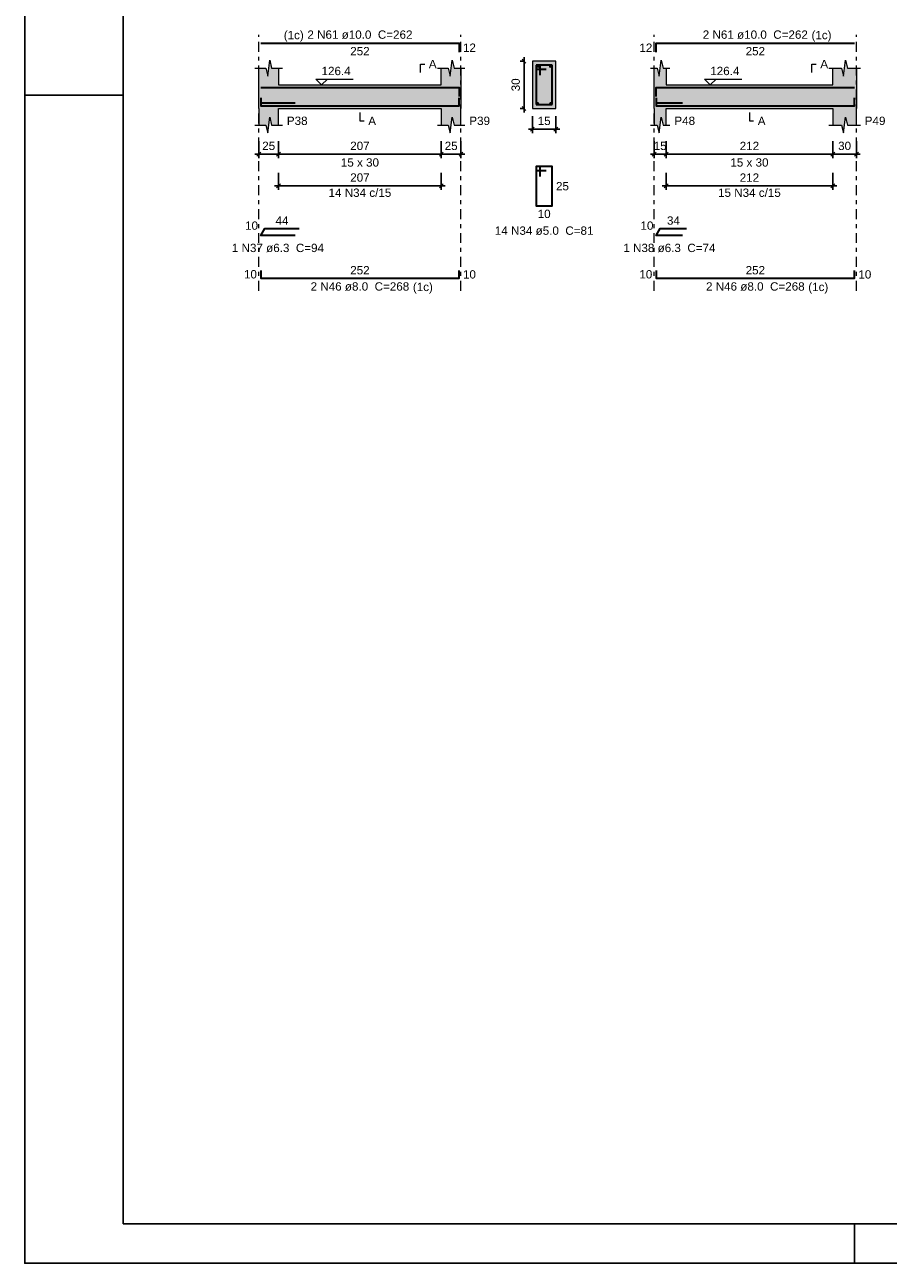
# Model space of a CAD drawing. Header units: millimetres. Extents: x 0 to 84.1, y 0 to 59.4.
# Tile 1 of 9: x 0 to 22, y 0 to 31.5. Entities that reach past the tile are written whole.
import ezdxf

# ---------------------------------------------------------------- set-up
doc = ezdxf.new("R2010")
doc.units = ezdxf.units.MM
doc.header["$MEASUREMENT"] = 0
doc.linetypes.add('DASHDOT', pattern=[2.54, 1.27, -0.635, 0, -0.635])
doc.linetypes.add('NULL', pattern=[0])
doc.layers.get('0').update_dxf_attribs({"lineweight": 18})
for name, color, linetype, lineweight in [('Descrição da armadura', 7, 'Continuous', 0), ('DT-Barras na forma', 2, 'Continuous', 30), ('DT-Barras no corte', 5, 'Continuous', 5), ('DT-Barras rebatidas', 2, 'Continuous', 30), ('DT-Cotas', 9, 'Continuous', 5), ('DT-Forma', 5, 'Continuous', 5), ('DT-Hachura forma vigas', 254, 'Continuous', 5), ('DT-Hachura seção vigas', 254, 'Continuous', 5), ('DT-Pontilhado', 9, 'DASHDOT', 5), ('DT-Textos', 7, 'Continuous', 5), ('Textos armaduras', 7, 'Continuous', 0)]:
    doc.layers.add(name, color=color, linetype=linetype, lineweight=lineweight)
doc.layers.add('SEDUC_MARF', color=1, linetype='Continuous')
doc.layers.add('SEDUC_MARGG', color=7, linetype='Continuous')
doc.styles.add('Arial', font='txt')
doc.dimstyles.new('UM_25.000000', dxfattribs={"dimtxt": 0.18, "dimasz": 0.1, "dimexe": 0.1, "dimexo": 0.2, "dimgap": 0, "dimtad": 1, "dimtih": 1, "dimtoh": 1, "dimdec": 1, "dimlfac": 25, "dimzin": 0, "dimdsep": 46, "dimtxsty": 'Standard', "dimcen": 0.09, "dimdle": 0.1, "dimadec": 1, "dimazin": 2, "dimtfac": 1, "dimtdec": 4, "dimtofl": 0, "dimtmove": 0, "dimatfit": 3, "dimfxl": 1, "dimtolj": 1, "dimarcsym": 0})
doc.dimstyles.new('UM_50.000000', dxfattribs={"dimtxt": 0.18, "dimasz": 0.1, "dimexe": 0.1, "dimexo": 0.2, "dimgap": 0, "dimtad": 1, "dimtih": 1, "dimtoh": 1, "dimdec": 1, "dimlfac": 50, "dimzin": 0, "dimdsep": 46, "dimtxsty": 'Standard', "dimcen": 0.09, "dimdle": 0.1, "dimadec": 1, "dimazin": 2, "dimtfac": 1, "dimtdec": 4, "dimtofl": 0, "dimtmove": 0, "dimatfit": 3, "dimfxl": 1, "dimtolj": 1, "dimarcsym": 0})

# ---------------------------------------------------------------- blocks, each defined once
blk = doc.blocks.new('_Oblique')
at = {"color": 0, "linetype": 'ByBlock', "lineweight": -2}
blk.add_line((-0.5, -0.5), (0.5, 0.5), dxfattribs=at)
blk = doc.blocks.new('*D68')
at = {"layer": 'Defpoints', "color": 0}
for p in [(5.953, 28.724), (6.453, 28.724), (6.453, 28.195)]:
    blk.add_point(p, dxfattribs=at)
at = {"layer": 'DT-Cotas', "color": 0, "lineweight": -2}
for p, q in [((5.953, 28.524), (5.953, 28.095)), ((6.453, 28.524), (6.453, 28.095)), ((5.853, 28.195), (6.553, 28.195))]:
    blk.add_line(p, q, dxfattribs=at)
at = {"layer": 'DT-Cotas', "color": 0, "lineweight": -2, "xscale": 0.1, "yscale": 0.1, "zscale": 0.1, "rotation": 180}
blk.add_blockref('_Oblique', (5.953, 28.195), dxfattribs=at)
at = {"layer": 'DT-Cotas', "color": 0, "lineweight": -2, "xscale": 0.1, "yscale": 0.1, "zscale": 0.1}
blk.add_blockref('_Oblique', (6.453, 28.195), dxfattribs=at)
at = {"layer": 'DT-Cotas', "color": 7, "insert": (6.203, 28.407), "char_height": 0.2118, "attachment_point": 5, "rotation": 0.0057, "style": 'Arial'}
blk.add_mtext('\\A1;25', dxfattribs=at)
blk = doc.blocks.new('*D69')
at = {"layer": 'Defpoints', "color": 0}
for p in [(6.453, 28.724), (10.593, 28.724), (10.593, 28.195)]:
    blk.add_point(p, dxfattribs=at)
at = {"layer": 'DT-Cotas', "color": 0, "lineweight": -2}
for p, q in [((6.453, 28.524), (6.453, 28.095)), ((10.593, 28.524), (10.593, 28.095)), ((6.353, 28.195), (10.693, 28.195))]:
    blk.add_line(p, q, dxfattribs=at)
at = {"layer": 'DT-Cotas', "color": 0, "lineweight": -2, "xscale": 0.1, "yscale": 0.1, "zscale": 0.1, "rotation": 180}
blk.add_blockref('_Oblique', (6.453, 28.195), dxfattribs=at)
at = {"layer": 'DT-Cotas', "color": 0, "lineweight": -2, "xscale": 0.1, "yscale": 0.1, "zscale": 0.1}
blk.add_blockref('_Oblique', (10.593, 28.195), dxfattribs=at)
at = {"layer": 'DT-Cotas', "color": 7, "insert": (8.523, 28.407), "char_height": 0.2118, "attachment_point": 5, "rotation": 0.0057, "style": 'Arial'}
blk.add_mtext('\\A1;207', dxfattribs=at)
blk = doc.blocks.new('*D70')
at = {"layer": 'Defpoints', "color": 0}
for p in [(10.593, 28.724), (11.093, 28.724), (11.093, 28.195)]:
    blk.add_point(p, dxfattribs=at)
at = {"layer": 'DT-Cotas', "color": 0, "lineweight": -2}
for p, q in [((10.593, 28.524), (10.593, 28.095)), ((11.093, 28.524), (11.093, 28.095)), ((10.493, 28.195), (11.193, 28.195))]:
    blk.add_line(p, q, dxfattribs=at)
at = {"layer": 'DT-Cotas', "color": 0, "lineweight": -2, "xscale": 0.1, "yscale": 0.1, "zscale": 0.1, "rotation": 180}
blk.add_blockref('_Oblique', (10.593, 28.195), dxfattribs=at)
at = {"layer": 'DT-Cotas', "color": 0, "lineweight": -2, "xscale": 0.1, "yscale": 0.1, "zscale": 0.1}
blk.add_blockref('_Oblique', (11.093, 28.195), dxfattribs=at)
at = {"layer": 'DT-Cotas', "color": 7, "insert": (10.843, 28.407), "char_height": 0.2118, "attachment_point": 5, "rotation": 0.0057, "style": 'Arial'}
blk.add_mtext('\\A1;25', dxfattribs=at)
blk = doc.blocks.new('*D71')
at = {"layer": 'Defpoints', "color": 0}
for p in [(12.696, 30.56), (12.908, 30.56), (12.908, 29.36)]:
    blk.add_point(p, dxfattribs=at)
at = {"layer": 'DT-Cotas', "color": 0, "lineweight": -2}
for p, q in [((12.708, 30.56), (12.596, 30.56)), ((12.696, 29.26), (12.696, 30.66)), ((12.708, 29.36), (12.596, 29.36))]:
    blk.add_line(p, q, dxfattribs=at)
at = {"layer": 'DT-Cotas', "color": 0, "lineweight": -2, "xscale": 0.1, "yscale": 0.1, "zscale": 0.1}
for p, rotation in [((12.696, 30.56), 90), ((12.696, 29.36), 270)]:
    blk.add_blockref('_Oblique', p, dxfattribs=dict(at, rotation=rotation))
at = {"layer": 'DT-Cotas', "color": 7, "insert": (12.485, 29.96), "char_height": 0.2118, "attachment_point": 5, "rotation": 90, "style": 'Arial'}
blk.add_mtext('\\A1;30', dxfattribs=at)
blk = doc.blocks.new('*D72')
at = {"layer": 'Defpoints', "color": 0}
for p in [(12.908, 29.36), (13.508, 29.36), (13.508, 28.83)]:
    blk.add_point(p, dxfattribs=at)
at = {"layer": 'DT-Cotas', "color": 0, "lineweight": -2}
for p, q in [((12.908, 29.16), (12.908, 28.73)), ((13.508, 29.16), (13.508, 28.73)), ((12.808, 28.83), (13.608, 28.83))]:
    blk.add_line(p, q, dxfattribs=at)
at = {"layer": 'DT-Cotas', "color": 0, "lineweight": -2, "xscale": 0.1, "yscale": 0.1, "zscale": 0.1, "rotation": 180}
blk.add_blockref('_Oblique', (12.908, 28.83), dxfattribs=at)
at = {"layer": 'DT-Cotas', "color": 0, "lineweight": -2, "xscale": 0.1, "yscale": 0.1, "zscale": 0.1}
blk.add_blockref('_Oblique', (13.508, 28.83), dxfattribs=at)
at = {"layer": 'DT-Cotas', "color": 7, "insert": (13.208, 29.042), "char_height": 0.2118, "attachment_point": 5, "rotation": 0.0057, "style": 'Arial'}
blk.add_mtext('\\A1;15', dxfattribs=at)
blk = doc.blocks.new('*D73')
at = {"layer": 'Defpoints', "color": 0}
for p in [(6.453, 27.919), (10.593, 27.919), (10.593, 27.39)]:
    blk.add_point(p, dxfattribs=at)
at = {"layer": 'DT-Cotas', "color": 0, "lineweight": -2}
for p, q in [((6.453, 27.719), (6.453, 27.29)), ((10.593, 27.719), (10.593, 27.29)), ((6.353, 27.39), (10.693, 27.39))]:
    blk.add_line(p, q, dxfattribs=at)
at = {"layer": 'DT-Cotas', "color": 0, "lineweight": -2, "xscale": 0.1, "yscale": 0.1, "zscale": 0.1, "rotation": 180}
blk.add_blockref('_Oblique', (6.453, 27.39), dxfattribs=at)
at = {"layer": 'DT-Cotas', "color": 0, "lineweight": -2, "xscale": 0.1, "yscale": 0.1, "zscale": 0.1}
blk.add_blockref('_Oblique', (10.593, 27.39), dxfattribs=at)
at = {"layer": 'DT-Cotas', "color": 7, "insert": (8.523, 27.602), "char_height": 0.2118, "attachment_point": 5, "rotation": 0.0057, "style": 'Arial'}
blk.add_mtext('\\A1;207', dxfattribs=at)
blk = doc.blocks.new('*D74')
at = {"layer": 'Defpoints', "color": 0}
for p in [(16.008, 28.724), (16.308, 28.724), (16.308, 28.195)]:
    blk.add_point(p, dxfattribs=at)
at = {"layer": 'DT-Cotas', "color": 0, "lineweight": -2}
for p, q in [((16.008, 28.524), (16.008, 28.095)), ((16.308, 28.524), (16.308, 28.095)), ((15.908, 28.195), (16.408, 28.195))]:
    blk.add_line(p, q, dxfattribs=at)
at = {"layer": 'DT-Cotas', "color": 0, "lineweight": -2, "xscale": 0.1, "yscale": 0.1, "zscale": 0.1, "rotation": 180}
blk.add_blockref('_Oblique', (16.008, 28.195), dxfattribs=at)
at = {"layer": 'DT-Cotas', "color": 0, "lineweight": -2, "xscale": 0.1, "yscale": 0.1, "zscale": 0.1}
blk.add_blockref('_Oblique', (16.308, 28.195), dxfattribs=at)
at = {"layer": 'DT-Cotas', "color": 7, "insert": (16.158, 28.407), "char_height": 0.2118, "attachment_point": 5, "rotation": 0.0057, "style": 'Arial'}
blk.add_mtext('\\A1;15', dxfattribs=at)
blk = doc.blocks.new('*D75')
at = {"layer": 'Defpoints', "color": 0}
for p in [(16.308, 28.724), (20.548, 28.724), (20.548, 28.195)]:
    blk.add_point(p, dxfattribs=at)
at = {"layer": 'DT-Cotas', "color": 0, "lineweight": -2}
for p, q in [((16.308, 28.524), (16.308, 28.095)), ((20.548, 28.524), (20.548, 28.095)), ((16.208, 28.195), (20.648, 28.195))]:
    blk.add_line(p, q, dxfattribs=at)
at = {"layer": 'DT-Cotas', "color": 0, "lineweight": -2, "xscale": 0.1, "yscale": 0.1, "zscale": 0.1, "rotation": 180}
blk.add_blockref('_Oblique', (16.308, 28.195), dxfattribs=at)
at = {"layer": 'DT-Cotas', "color": 0, "lineweight": -2, "xscale": 0.1, "yscale": 0.1, "zscale": 0.1}
blk.add_blockref('_Oblique', (20.548, 28.195), dxfattribs=at)
at = {"layer": 'DT-Cotas', "color": 7, "insert": (18.428, 28.407), "char_height": 0.2118, "attachment_point": 5, "rotation": 0.0057, "style": 'Arial'}
blk.add_mtext('\\A1;212', dxfattribs=at)
blk = doc.blocks.new('*D76')
at = {"layer": 'Defpoints', "color": 0}
for p in [(20.548, 28.724), (21.148, 28.724), (21.148, 28.195)]:
    blk.add_point(p, dxfattribs=at)
at = {"layer": 'DT-Cotas', "color": 0, "lineweight": -2}
for p, q in [((20.548, 28.524), (20.548, 28.095)), ((21.148, 28.524), (21.148, 28.095)), ((20.448, 28.195), (21.248, 28.195))]:
    blk.add_line(p, q, dxfattribs=at)
at = {"layer": 'DT-Cotas', "color": 0, "lineweight": -2, "xscale": 0.1, "yscale": 0.1, "zscale": 0.1, "rotation": 180}
blk.add_blockref('_Oblique', (20.548, 28.195), dxfattribs=at)
at = {"layer": 'DT-Cotas', "color": 0, "lineweight": -2, "xscale": 0.1, "yscale": 0.1, "zscale": 0.1}
blk.add_blockref('_Oblique', (21.148, 28.195), dxfattribs=at)
at = {"layer": 'DT-Cotas', "color": 7, "insert": (20.848, 28.407), "char_height": 0.2118, "attachment_point": 5, "rotation": 0.0057, "style": 'Arial'}
blk.add_mtext('\\A1;30', dxfattribs=at)
blk = doc.blocks.new('*D79')
at = {"layer": 'Defpoints', "color": 0}
for p in [(16.308, 27.919), (20.548, 27.919), (20.548, 27.39)]:
    blk.add_point(p, dxfattribs=at)
at = {"layer": 'DT-Cotas', "color": 0, "lineweight": -2}
for p, q in [((16.308, 27.719), (16.308, 27.29)), ((20.548, 27.719), (20.548, 27.29)), ((16.208, 27.39), (20.648, 27.39))]:
    blk.add_line(p, q, dxfattribs=at)
at = {"layer": 'DT-Cotas', "color": 0, "lineweight": -2, "xscale": 0.1, "yscale": 0.1, "zscale": 0.1, "rotation": 180}
blk.add_blockref('_Oblique', (16.308, 27.39), dxfattribs=at)
at = {"layer": 'DT-Cotas', "color": 0, "lineweight": -2, "xscale": 0.1, "yscale": 0.1, "zscale": 0.1}
blk.add_blockref('_Oblique', (20.548, 27.39), dxfattribs=at)
at = {"layer": 'DT-Cotas', "color": 7, "insert": (18.428, 27.602), "char_height": 0.2118, "attachment_point": 5, "rotation": 0.0057, "style": 'Arial'}
blk.add_mtext('\\A1;212', dxfattribs=at)

msp = doc.modelspace()

# ---------------------------------------------------------------- hatches: boundary and pattern name
at = {"layer": 'DT-Hachura forma vigas', "linetype": 'Continuous'}
for points in [[(11.093, 28.936), (11.093, 29.3596), (11.093, 29.9596), (11.093, 30.3832), (10.918, 30.3832), (10.868, 30.5832), (10.818, 30.1832), (10.768, 30.3832), (10.593, 30.3832), (10.593, 29.9596), (6.453, 29.9596), (6.453, 30.3832), (6.278, 30.3832), (6.228, 30.5832), (6.178, 30.1832), (6.128, 30.3832), (5.953, 30.3832), (5.953, 29.9596), (5.953, 29.3596), (5.953, 28.936), (6.128, 28.936), (6.178, 28.736), (6.228, 29.136), (6.278, 28.936), (6.453, 28.936), (6.453, 29.3596), (10.593, 29.3596), (10.593, 28.936), (10.768, 28.936), (10.818, 28.736), (10.868, 29.136), (10.918, 28.936), (11.093, 28.936)], [(21.1483, 28.936), (21.1483, 29.3596), (21.1483, 29.9596), (21.1483, 30.3832), (20.9233, 30.3832), (20.8733, 30.5832), (20.8233, 30.1832), (20.7733, 30.3832), (20.5483, 30.3832), (20.5483, 29.9596), (16.3079, 29.9596), (16.3079, 30.3832), (16.2329, 30.3832), (16.1829, 30.5832), (16.1329, 30.1832), (16.0829, 30.3832), (16.0079, 30.3832), (16.0079, 29.9596), (16.0079, 29.3596), (16.0079, 28.936), (16.0829, 28.936), (16.1329, 28.736), (16.1829, 29.136), (16.2329, 28.936), (16.3079, 28.936), (16.3079, 29.3596), (20.5483, 29.3596), (20.5483, 28.936), (20.7733, 28.936), (20.8233, 28.736), (20.8733, 29.136), (20.9233, 28.936), (21.1483, 28.936)]]:
    msp.add_hatch(color=254, dxfattribs=at).paths.add_polyline_path(points)
at = {"layer": 'DT-Hachura seção vigas', "linetype": 'Continuous'}
msp.add_hatch(color=254, dxfattribs=at).paths.add_polyline_path([(12.9082, 29.3596), (12.9082, 29.3596), (13.5082, 29.3596), (13.5082, 30.5596), (12.9082, 30.5596), (12.9082, 29.3596)])

# ---------------------------------------------------------------- linework, layer by layer
at = {"layer": 'DT-Barras na forma'}
for p, q in [((13.1082, 30.4596), (13.0082, 30.4596)), ((13.0082, 30.4596), (13.0082, 29.4596)), ((13.4082, 30.4596), (13.0082, 30.4596)), ((13.0082, 30.4596), (13.0082, 30.3596)), ((13.0082, 30.3596), (13.2582, 30.3596)), ((13.1082, 30.2096), (13.1082, 30.4596)), ((13.4082, 29.4596), (13.4082, 30.4596)), ((6.003, 29.5002), (6.8733, 29.5002)), ((13.0082, 29.4596), (13.4082, 29.4596)), ((16.0579, 29.5002), (16.7282, 29.5002))]:
    msp.add_line(p, q, dxfattribs=at)
for points in [[(6.003, 29.8896), (11.043, 29.8896), (11.043, 29.6596)], [(6.003, 29.6276), (6.003, 29.4276), (11.043, 29.4276), (11.043, 29.6276)], [(16.0579, 29.6596), (16.0579, 29.8896), (21.0983, 29.8896)], [(16.0579, 29.6276), (16.0579, 29.4276), (21.0983, 29.4276), (21.0983, 29.6276)]]:
    msp.add_lwpolyline(points, dxfattribs=at)
at = {"layer": 'DT-Barras no corte'}
for centre, radius in [((13.0482, 30.4196), 0.02), ((13.3682, 30.4196), 0.02), ((13.0442, 29.4956), 0.016), ((13.3722, 29.4956), 0.016)]:
    msp.add_circle(centre, radius, dxfattribs=at)
at = {"layer": 'DT-Barras rebatidas'}
for points in [[(6.003, 31.0192), (11.043, 31.0192), (11.043, 30.7892)], [(16.0579, 30.7892), (16.0579, 31.0192), (21.0983, 31.0192)], [(13.1082, 27.6329), (13.1082, 27.8829), (13.0082, 27.8829), (13.0082, 26.8829), (13.4082, 26.8829), (13.4082, 27.8829), (13.0082, 27.8829), (13.0082, 27.7829), (13.2582, 27.7829)], [(6.8733, 26.1257), (6.003, 26.1257), (6.1056, 26.3034), (6.9759, 26.3034)], [(16.7282, 26.1257), (16.0579, 26.1257), (16.1605, 26.3034), (16.8308, 26.3034)], [(6.003, 25.2406), (6.003, 25.0406), (11.043, 25.0406), (11.043, 25.2406)], [(16.0579, 25.2406), (16.0579, 25.0406), (21.0983, 25.0406), (21.0983, 25.2406)]]:
    msp.add_lwpolyline(points, dxfattribs=at)
at = {"layer": 'DT-Forma'}
for p, q in [((6.178, 30.1832), (6.228, 30.5832)), ((6.228, 30.5832), (6.278, 30.3832)), ((10.818, 30.1832), (10.868, 30.5832)), ((10.868, 30.5832), (10.918, 30.3832)), ((13.5082, 30.5596), (12.9082, 30.5596)), ((12.9082, 30.5596), (12.9082, 29.3596)), ((13.5082, 29.3596), (13.5082, 30.5596)), ((16.1329, 30.1832), (16.1829, 30.5832)), ((16.1829, 30.5832), (16.2329, 30.3832)), ((20.8233, 30.1832), (20.8733, 30.5832)), ((20.8733, 30.5832), (20.9233, 30.3832)), ((5.853, 30.3832), (6.128, 30.3832)), ((5.953, 29.9596), (5.953, 30.3832)), ((6.128, 30.3832), (6.178, 30.1832)), ((6.278, 30.3832), (6.553, 30.3832)), ((6.453, 30.3832), (6.453, 29.9596)), ((10.493, 30.3832), (10.768, 30.3832)), ((10.593, 29.9596), (10.593, 30.3832)), ((10.768, 30.3832), (10.818, 30.1832)), ((10.918, 30.3832), (11.193, 30.3832)), ((11.093, 30.3832), (11.093, 29.9596)), ((15.9079, 30.3832), (16.0829, 30.3832)), ((16.0079, 29.9596), (16.0079, 30.3832)), ((16.0829, 30.3832), (16.1329, 30.1832)), ((16.2329, 30.3832), (16.4079, 30.3832)), ((16.3079, 30.3832), (16.3079, 29.9596)), ((20.4483, 30.3832), (20.7733, 30.3832)), ((20.5483, 29.9596), (20.5483, 30.3832)), ((20.7733, 30.3832), (20.8233, 30.1832)), ((20.9233, 30.3832), (21.2483, 30.3832)), ((21.1483, 30.3832), (21.1483, 29.9596)), ((6.453, 29.9596), (10.593, 29.9596)), ((16.3079, 29.9596), (20.5483, 29.9596)), ((5.953, 29.3596), (5.953, 28.936)), ((6.453, 28.936), (6.453, 29.3596)), ((6.453, 29.3596), (10.593, 29.3596)), ((10.593, 29.3596), (10.593, 28.936)), ((11.093, 28.936), (11.093, 29.3596)), ((12.9082, 29.3596), (13.5082, 29.3596)), ((16.0079, 29.3596), (16.0079, 28.936)), ((16.3079, 28.936), (16.3079, 29.3596)), ((16.3079, 29.3596), (20.5483, 29.3596)), ((20.5483, 29.3596), (20.5483, 28.936)), ((21.1483, 28.936), (21.1483, 29.3596)), ((6.178, 28.736), (6.228, 29.136)), ((6.228, 29.136), (6.278, 28.936)), ((10.818, 28.736), (10.868, 29.136)), ((10.868, 29.136), (10.918, 28.936)), ((16.1329, 28.736), (16.1829, 29.136)), ((16.1829, 29.136), (16.2329, 28.936)), ((20.8233, 28.736), (20.8733, 29.136)), ((20.8733, 29.136), (20.9233, 28.936)), ((5.853, 28.936), (6.128, 28.936)), ((6.128, 28.936), (6.178, 28.736)), ((6.278, 28.936), (6.553, 28.936)), ((10.493, 28.936), (10.768, 28.936)), ((10.768, 28.936), (10.818, 28.736)), ((10.918, 28.936), (11.193, 28.936)), ((15.9079, 28.936), (16.0829, 28.936)), ((16.0829, 28.936), (16.1329, 28.736)), ((16.2329, 28.936), (16.4079, 28.936)), ((20.4483, 28.936), (20.7733, 28.936)), ((20.7733, 28.936), (20.8233, 28.736)), ((20.9233, 28.936), (21.2483, 28.936))]:
    msp.add_line(p, q, dxfattribs=at)
at = {"layer": 'DT-Forma', "linetype": 'Continuous'}
for p, q in [((5.953, 29.3596), (5.953, 29.9596)), ((11.093, 29.9596), (11.093, 29.3596)), ((16.0079, 29.3596), (16.0079, 29.9596)), ((21.1483, 29.9596), (21.1483, 29.3596))]:
    msp.add_line(p, q, dxfattribs=at)
at = {"layer": 'DT-Pontilhado', "ltscale": 0.2}
for p, q in [((5.953, 24.7229), (5.953, 31.231)), ((11.093, 24.7229), (11.093, 31.231)), ((16.0079, 24.7229), (16.0079, 31.231)), ((21.1483, 24.7229), (21.1483, 31.231))]:
    msp.add_line(p, q, dxfattribs=at)
at = {"layer": 'DT-Textos'}
for points in [[(10.0635, 30.2773), (10.0635, 30.4891), (10.1694, 30.4891)], [(20.0188, 30.2773), (20.0188, 30.4891), (20.1247, 30.4891)], [(7.695, 30.1079), (7.5468, 29.9596), (7.3985, 30.1079), (8.3516, 30.1079)], [(17.58, 30.1079), (17.4318, 29.9596), (17.2835, 30.1079), (18.2366, 30.1079)], [(8.523, 29.2537), (8.523, 29.0419), (8.6289, 29.0419)], [(18.4281, 29.2537), (18.4281, 29.0419), (18.534, 29.0419)]]:
    msp.add_lwpolyline(points, dxfattribs=at)
at = {"layer": 'SEDUC_MARF'}
for p, q in [((0, 29.7), (2.5, 29.7)), ((21.1, 1), (21.1, 0))]:
    msp.add_line(p, q, dxfattribs=at)
msp.add_lwpolyline([(84.1, 59.4), (0, 59.4), (0, 0), (84.1, 0)], close=True, dxfattribs=at)
at = {"layer": 'SEDUC_MARGG'}
msp.add_lwpolyline([(2.5, 1), (83.1, 1), (83.1, 58.4), (2.5, 58.4)], close=True, dxfattribs=at)

# ---------------------------------------------------------------- texts
at = {"layer": 'Descrição da armadura', "linetype": 'NULL', "char_height": 0.2118, "attachment_point": 8, "line_spacing_factor": 0.9, "style": 'Arial'}
for s, insert, width in [('2 N61 ø10.0  C=262', (8.523, 31.1255), 5.239541), ('2 N61 ø10.0  C=262', (18.5779, 31.1255), 5.239541), ('14 N34 c/15', (8.523, 27.1082), 3.127695), ('15 N34 c/15', (18.4281, 27.1082), 3.127695), ('14 N34 ø5.0  C=81', (13.208, 26.1415), 4.916973), ('1 N37 ø6.3  C=94', (6.438, 25.7025), 4.594404), ('1 N38 ø6.3  C=74', (16.3929, 25.7025), 4.594404), ('2 N46 ø8.0  C=268', (8.523, 24.7225), 4.916973), ('2 N46 ø8.0  C=268', (18.5779, 24.7225), 4.916973)]:
    msp.add_mtext(s, dxfattribs=dict(at, insert=insert, width=width))
at = {"layer": 'DT-Textos', "linetype": 'NULL', "char_height": 0.2118, "line_spacing_factor": 0.798, "style": 'Arial'}
for s, insert, width, attachment_point in [('(1c)', (7.095, 31.0556), 0.998857, 9), ('(1c)', (20.0059, 31.0556), 0.998857, 7), ('A', (10.275, 30.3835), 0.386855, 7), ('A', (20.2309, 30.3835), 0.386855, 7), ('126.4', (7.547, 30.2035), 1.451416, 7), ('126.4', (17.4319, 30.2035), 1.451416, 7), ('P38', (6.665, 28.9365), 1.031992, 7), ('A', (8.735, 28.9365), 0.386855, 7), ('P39', (11.305, 28.9365), 1.031992, 7), ('P48', (16.5199, 28.9365), 1.031992, 7), ('A', (18.6399, 28.9365), 0.386855, 7), ('P49', (21.3599, 28.9365), 1.031992, 7), ('15 x 30', (8.523, 27.8775), 1.902559, 8), ('15 x 30', (18.4279, 27.8775), 1.902559, 8), ('(1c)', (9.869, 24.6526), 0.998857, 7), ('(1c)', (19.9239, 24.6526), 0.998857, 7)]:
    msp.add_mtext(s, dxfattribs=dict(at, insert=insert, width=width, attachment_point=attachment_point))
at = {"layer": 'Textos armaduras', "linetype": 'NULL', "char_height": 0.2118, "line_spacing_factor": 0.9, "style": 'Arial'}
for s, insert, width, attachment_point in [('252', (8.523, 30.9219), 1.367705, 2), ('12', (11.143, 31.0101), 1.045137, 1), ('12', (15.9579, 30.7983), 1.045137, 9), ('252', (18.5781, 30.9219), 1.367705, 2), ('25', (13.5082, 27.4888), 1.045137, 1), ('10', (13.2082, 26.7856), 1.045137, 2), ('10', (5.9317, 26.2726), 1.045137, 9), ('44', (6.5408, 26.4007), 1.045137, 8), ('10', (15.9865, 26.2726), 1.045137, 9), ('34', (16.4957, 26.4007), 1.045137, 8), ('10', (5.903, 25.0347), 1.045137, 9), ('252', (8.523, 25.1379), 1.367705, 8), ('10', (11.143, 25.2465), 1.045137, 1), ('10', (15.9579, 25.0347), 1.045137, 9), ('252', (18.5781, 25.1379), 1.367705, 8), ('10', (21.1983, 25.2465), 1.045137, 1)]:
    msp.add_mtext(s, dxfattribs=dict(at, insert=insert, width=width, attachment_point=attachment_point))

# ---------------------------------------------------------------- dimensions: what is measured, and where the dimension line sits
at = {"layer": 'DT-Cotas'}
dim = msp.add_linear_dim(base=(12.6964, 30.5596), p1=(12.9082, 29.3596), p2=(12.9082, 30.5596), angle=90, dimstyle='UM_25.000000', override={"dimtxt": 0.2118, "dimasz": 0.1, "dimexe": 0.1, "dimexo": 0.2, "dimtad": 1, "dimtih": 0, "dimtoh": 0, "dimdec": 1, "dimlfac": 25, "dimzin": 8, "dimtxsty": 'Arial', "dimblk": 'Oblique', "dimblk1": 'Oblique', "dimblk2": 'Oblique', "dimsah": 1, "dimdle": 0.1, "dimse1": 0, "dimse2": 0, "dimclrt": 7, "dimadec": 1, "dimazin": 3, "dimtmove": 2, "dimldrblk": 'Oblique'}, dxfattribs=at)
dim.commit()
dim.dimension.update_dxf_attribs({"geometry": '*D71', "text_midpoint": (12.4846, 29.9596), "dimtype": 160, "text_rotation": 90})
for base, p1, p2, dimstyle, override, picture, middle in [((13.5082, 28.8301), (12.9082, 29.3596), (13.5082, 29.3596), 'UM_25.000000', {"dimtxt": 0.2118, "dimasz": 0.1, "dimexe": 0.1, "dimexo": 0.2, "dimtad": 1, "dimtih": 0, "dimtoh": 0, "dimdec": 1, "dimlfac": 25, "dimzin": 8, "dimtxsty": 'Arial', "dimblk": 'Oblique', "dimblk1": 'Oblique', "dimblk2": 'Oblique', "dimsah": 1, "dimdle": 0.1, "dimse1": 0, "dimse2": 0, "dimclrt": 7, "dimadec": 1, "dimazin": 3, "dimtmove": 2, "dimldrblk": 'Oblique'}, '*D72', (13.2082, 29.0419)), ((6.453, 28.1947), (5.953, 28.7242), (6.453, 28.7242), 'UM_50.000000', {"dimtxt": 0.2118, "dimasz": 0.1, "dimexe": 0.1, "dimexo": 0.2, "dimtad": 1, "dimtih": 0, "dimtoh": 0, "dimdec": 1, "dimlfac": 50, "dimzin": 8, "dimtxsty": 'Arial', "dimblk": 'Oblique', "dimblk1": 'Oblique', "dimblk2": 'Oblique', "dimsah": 1, "dimdle": 0.1, "dimse1": 0, "dimse2": 0, "dimclrt": 7, "dimadec": 1, "dimazin": 3, "dimtmove": 2, "dimldrblk": 'Oblique'}, '*D68', (6.203, 28.4065)), ((10.593, 28.1947), (6.453, 28.7242), (10.593, 28.7242), 'UM_50.000000', {"dimtxt": 0.2118, "dimasz": 0.1, "dimexe": 0.1, "dimexo": 0.2, "dimtad": 1, "dimtih": 0, "dimtoh": 0, "dimdec": 1, "dimlfac": 50, "dimzin": 8, "dimtxsty": 'Arial', "dimblk": 'Oblique', "dimblk1": 'Oblique', "dimblk2": 'Oblique', "dimsah": 1, "dimdle": 0.1, "dimse1": 0, "dimse2": 0, "dimclrt": 7, "dimadec": 1, "dimazin": 3, "dimtmove": 2, "dimldrblk": 'Oblique'}, '*D69', (8.523, 28.4065)), ((11.093, 28.1947), (10.593, 28.7242), (11.093, 28.7242), 'UM_50.000000', {"dimtxt": 0.2118, "dimasz": 0.1, "dimexe": 0.1, "dimexo": 0.2, "dimtad": 1, "dimtih": 0, "dimtoh": 0, "dimdec": 1, "dimlfac": 50, "dimzin": 8, "dimtxsty": 'Arial', "dimblk": 'Oblique', "dimblk1": 'Oblique', "dimblk2": 'Oblique', "dimsah": 1, "dimdle": 0.1, "dimse1": 0, "dimse2": 0, "dimclrt": 7, "dimadec": 1, "dimazin": 3, "dimtmove": 2, "dimldrblk": 'Oblique'}, '*D70', (10.843, 28.4065)), ((16.3079, 28.1947), (16.0079, 28.7242), (16.3079, 28.7242), 'UM_50.000000', {"dimtxt": 0.2118, "dimasz": 0.1, "dimexe": 0.1, "dimexo": 0.2, "dimtad": 1, "dimtih": 0, "dimtoh": 0, "dimdec": 1, "dimlfac": 50, "dimzin": 8, "dimtxsty": 'Arial', "dimblk": 'Oblique', "dimblk1": 'Oblique', "dimblk2": 'Oblique', "dimsah": 1, "dimdle": 0.1, "dimse1": 0, "dimse2": 0, "dimclrt": 7, "dimadec": 1, "dimazin": 3, "dimtmove": 2, "dimldrblk": 'Oblique'}, '*D74', (16.1579, 28.4065)), ((20.5483, 28.1947), (16.3079, 28.7242), (20.5483, 28.7242), 'UM_50.000000', {"dimtxt": 0.2118, "dimasz": 0.1, "dimexe": 0.1, "dimexo": 0.2, "dimtad": 1, "dimtih": 0, "dimtoh": 0, "dimdec": 1, "dimlfac": 50, "dimzin": 8, "dimtxsty": 'Arial', "dimblk": 'Oblique', "dimblk1": 'Oblique', "dimblk2": 'Oblique', "dimsah": 1, "dimdle": 0.1, "dimse1": 0, "dimse2": 0, "dimclrt": 7, "dimadec": 1, "dimazin": 3, "dimtmove": 2, "dimldrblk": 'Oblique'}, '*D75', (18.4281, 28.4065)), ((21.1483, 28.1947), (20.5483, 28.7242), (21.1483, 28.7242), 'UM_50.000000', {"dimtxt": 0.2118, "dimasz": 0.1, "dimexe": 0.1, "dimexo": 0.2, "dimtad": 1, "dimtih": 0, "dimtoh": 0, "dimdec": 1, "dimlfac": 50, "dimzin": 8, "dimtxsty": 'Arial', "dimblk": 'Oblique', "dimblk1": 'Oblique', "dimblk2": 'Oblique', "dimsah": 1, "dimdle": 0.1, "dimse1": 0, "dimse2": 0, "dimclrt": 7, "dimadec": 1, "dimazin": 3, "dimtmove": 2, "dimldrblk": 'Oblique'}, '*D76', (20.8483, 28.4065)), ((10.593, 27.3899), (6.453, 27.9194), (10.593, 27.9194), 'UM_50.000000', {"dimtxt": 0.2118, "dimasz": 0.1, "dimexe": 0.1, "dimexo": 0.2, "dimtad": 1, "dimtih": 0, "dimtoh": 0, "dimdec": 1, "dimlfac": 50, "dimzin": 8, "dimtxsty": 'Arial', "dimblk": 'Oblique', "dimblk1": 'Oblique', "dimblk2": 'Oblique', "dimsah": 1, "dimdle": 0.1, "dimse1": 0, "dimse2": 0, "dimclrt": 7, "dimadec": 1, "dimazin": 3, "dimtmove": 2, "dimldrblk": 'Oblique'}, '*D73', (8.523, 27.6017)), ((20.5483, 27.3899), (16.3079, 27.9194), (20.5483, 27.9194), 'UM_50.000000', {"dimtxt": 0.2118, "dimasz": 0.1, "dimexe": 0.1, "dimexo": 0.2, "dimtad": 1, "dimtih": 0, "dimtoh": 0, "dimdec": 1, "dimlfac": 50, "dimzin": 8, "dimtxsty": 'Arial', "dimblk": 'Oblique', "dimblk1": 'Oblique', "dimblk2": 'Oblique', "dimsah": 1, "dimdle": 0.1, "dimse1": 0, "dimse2": 0, "dimclrt": 7, "dimadec": 1, "dimazin": 3, "dimtmove": 2, "dimldrblk": 'Oblique'}, '*D79', (18.4281, 27.6017))]:
    dim = msp.add_linear_dim(base=base, p1=p1, p2=p2, dimstyle=dimstyle, override=override, dxfattribs=at)
    dim.commit()
    dim.dimension.update_dxf_attribs({"geometry": picture, "text_midpoint": middle, "dimtype": 160, "text_rotation": 0.00573})

doc.saveas('drawing.dxf')
